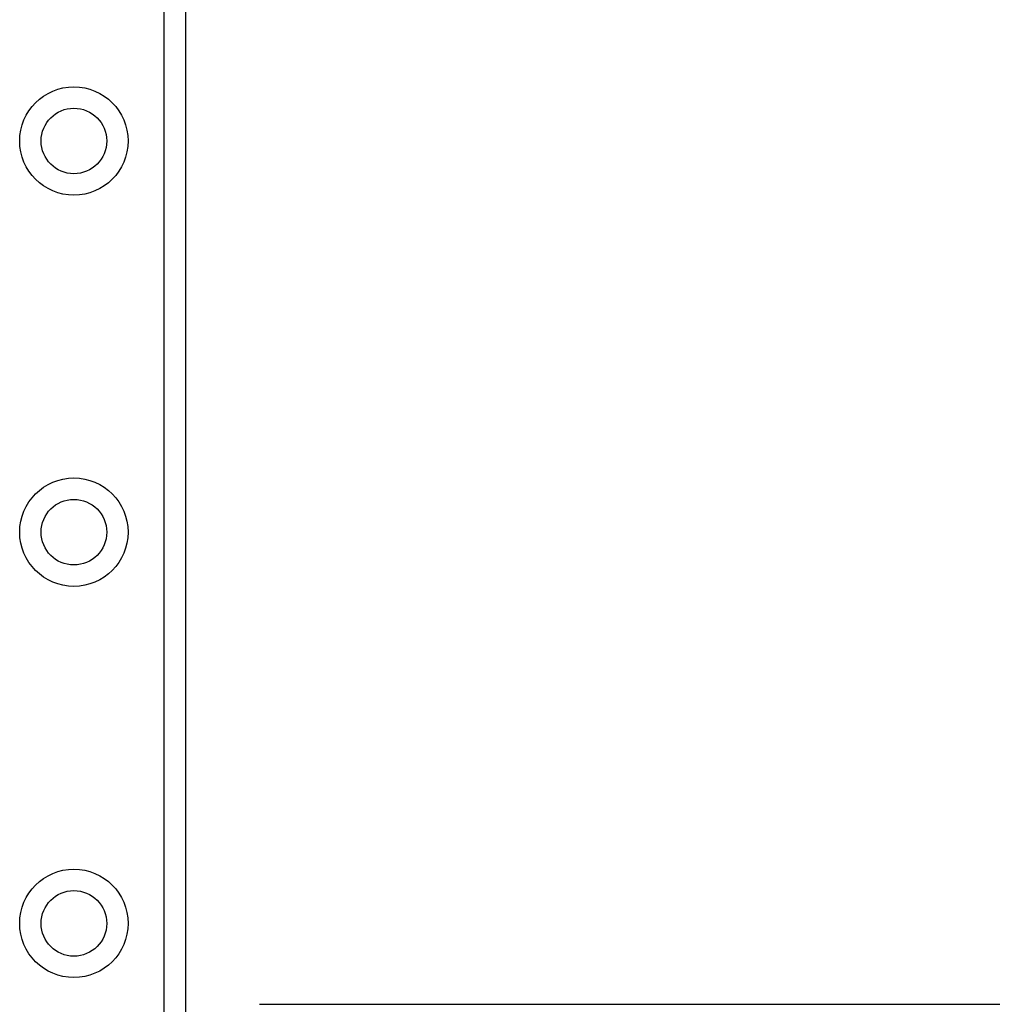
# Model space of a CAD drawing. Header units: inches. Extents: x 6 to 216, y 11 to 118.
# Tile 27 of 212: x 7.81 to 10.26, y 22.61 to 25.08. Entities that reach past the tile are written whole.
import ezdxf

# ---------------------------------------------------------------- set-up
doc = ezdxf.new("R2010")
doc.units = ezdxf.units.IN
doc.header["$MEASUREMENT"] = 0
doc.layers.add('Visible Edges(ANSI)', color=7, linetype='Continuous', lineweight=25)
doc.layers.add('Visible Tangent Edges(ANSI)', color=7, linetype='Continuous', lineweight=25)

msp = doc.modelspace()

# ---------------------------------------------------------------- linework, layer by layer
at = {"layer": 'Visible Edges(ANSI)'}
for p, q in [((8.2312, 78.2552), (8.2312, 21.4993)), ((8.4176, 22.6067), (38.5987, 22.6067))]:
    msp.add_line(p, q, dxfattribs=at)
for centre in [(7.9502, 24.7788), (7.9502, 23.7946), (7.9502, 22.8103)]:
    msp.add_circle(centre, 0.0825, dxfattribs=at)
at = {"layer": 'Visible Tangent Edges(ANSI)'}
msp.add_line((8.1773, 21.4993), (8.1773, 78.2552), dxfattribs=at)
for centre in [(7.9502, 24.7788), (7.9502, 23.7946), (7.9502, 22.8103)]:
    msp.add_circle(centre, 0.1363, dxfattribs=at)

doc.saveas('drawing.dxf')
